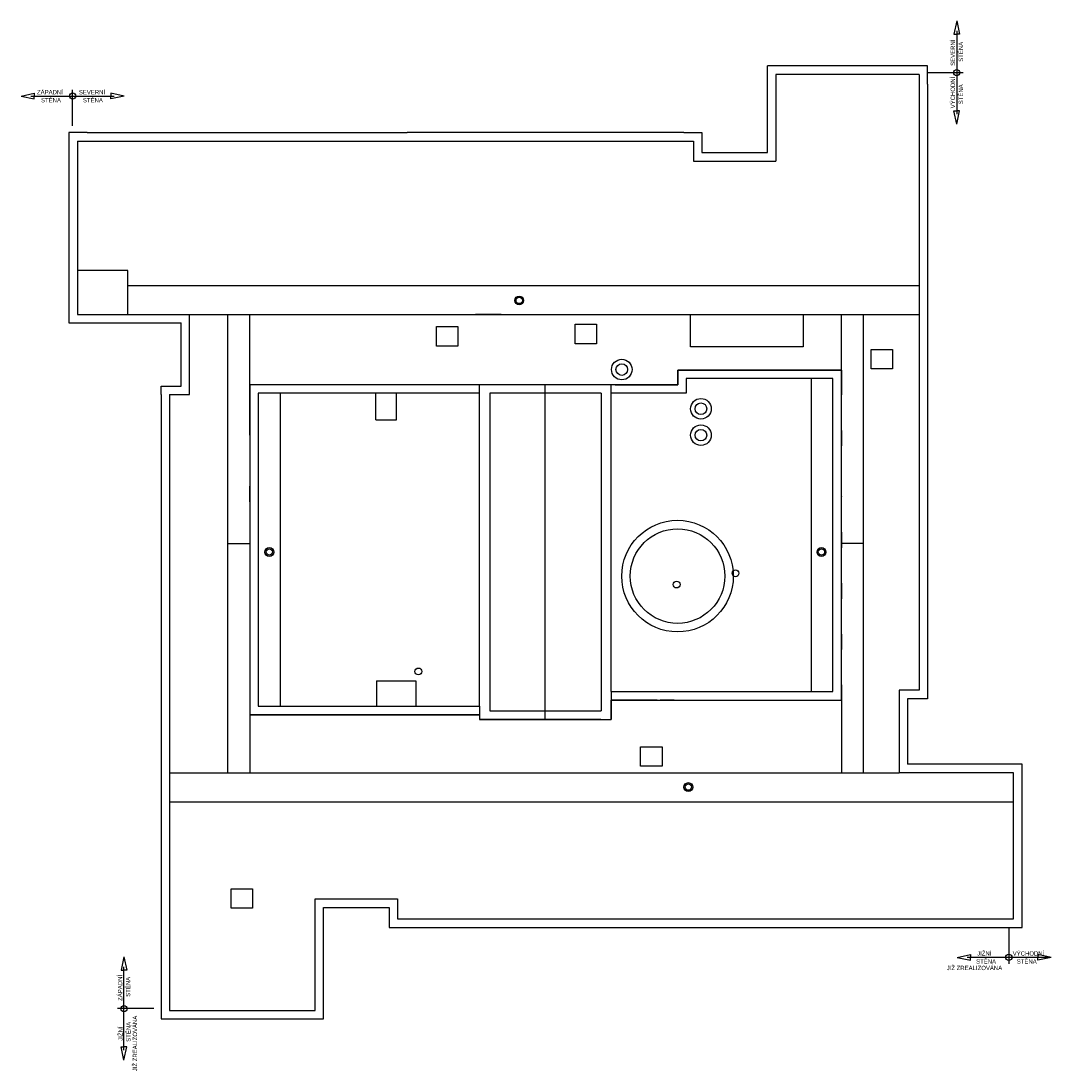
# Model space of a CAD drawing. Header units: millimetres. Extents: x 464332 to 506803, y -54654 to 62947.
# Tile 1 of 2: x 464332 to 506803, y -54654 to -11352. Entities that reach past the tile are written whole.
import ezdxf

# ---------------------------------------------------------------- set-up
doc = ezdxf.new("R2010")
doc.units = ezdxf.units.MM
doc.layers.add('1NP-Rozpiska', color=1, linetype='Continuous', lineweight=30)
doc.layers.add('stav', color=7, linetype='Continuous')
doc.styles.add('ROMAN', font='roman.shx', dxfattribs={"width": 0.8})

msp = doc.modelspace()

# ---------------------------------------------------------------- linework, layer by layer
at = {"layer": 'stav', "color": 251}
for p, q in [((502915, -11352), (502798, -11900)), ((502915, -11352), (503031, -11900)), ((502798, -11900), (502915, -11900)), ((502915, -11764), (502915, -15197)), ((503031, -11900), (502915, -11900)), ((501711, -13205), (495111, -13205)), ((495111, -16781), (495111, -13205)), ((501711, -13555), (501711, -13205)), ((501361, -13555), (495461, -13555)), ((495461, -13555), (495461, -17131)), ((501361, -13555), (501361, -38955)), ((501681, -13481), (503177, -13481)), ((501711, -13955), (501711, -13555)), ((466461, -15681), (466461, -14185)), ((501711, -13955), (501711, -38955)), ((464332, -14447), (464880, -14331)), ((464332, -14447), (464880, -14564)), ((464744, -14447), (468178, -14447)), ((464880, -14331), (464880, -14447)), ((464880, -14564), (464880, -14447)), ((468590, -14447), (468042, -14331)), ((468042, -14331), (468042, -14447)), ((468590, -14447), (468042, -14564)), ((468042, -14564), (468042, -14447)), ((502915, -15610), (502798, -15061)), ((502798, -15061), (502915, -15061)), ((502915, -15610), (503031, -15061)), ((503031, -15061), (502915, -15061)), ((466311, -15956), (466311, -23805)), ((466661, -15956), (466311, -15956)), ((467061, -15956), (466661, -15956)), ((467061, -15956), (473061, -15956)), ((473061, -15956), (480261, -15956)), ((485661, -15956), (480261, -15956)), ((486261, -15956), (485661, -15956)), ((491661, -15956), (486261, -15956)), ((491661, -15956), (492061, -15956)), ((492061, -15956), (492411, -15956)), ((492411, -15956), (492411, -16781)), ((466661, -16306), (473061, -16306)), ((466661, -16306), (466661, -23455)), ((473061, -16306), (492061, -16306)), ((492061, -16306), (492061, -17131)), ((492411, -16781), (495111, -16781)), ((492061, -17131), (495461, -17131)), ((468738, -22255), (501361, -22255)), ((466311, -23805), (469986, -23805)), ((466661, -23455), (471286, -23455)), ((469986, -23805), (470936, -23805)), ((470936, -26405), (470936, -23805)), ((471286, -26755), (471286, -23455)), ((471286, -23455), (501361, -23455)), ((472864, -42355), (472864, -23455)), ((473764, -26355), (473764, -23455)), ((483069, -23449), (484136, -23449)), ((498161, -25750), (498161, -23455)), ((499061, -23455), (499061, -42355)), ((491414, -26355), (491414, -25750)), ((491414, -25750), (498161, -25750)), ((498161, -25750), (498161, -26755)), ((470111, -26755), (470111, -26405)), ((470111, -26405), (470936, -26405)), ((473764, -26976), (473764, -26355)), ((480431, -26355), (473764, -26355)), ((483091, -26355), (480431, -26355)), ((483111, -26355), (483091, -26355)), ((488834, -26355), (483111, -26355)), ((483241, -26705), (483241, -26355)), ((485951, -40155), (485951, -26355)), ((488661, -26705), (488661, -26355)), ((488834, -26355), (491414, -26355)), ((496911, -26100), (496911, -39005)), ((470111, -26755), (470111, -52505)), ((470461, -26755), (471286, -26755)), ((470461, -26755), (470461, -52155)), ((475014, -26705), (475014, -39610)), ((475014, -26705), (475014, -39610)), ((478964, -27805), (478964, -26705)), ((479814, -27805), (479814, -26705)), ((483241, -39610), (483241, -26705)), ((483661, -26705), (483661, -39805)), ((488261, -26705), (488261, -39805)), ((488661, -39005), (488661, -26705)), ((498161, -26755), (498161, -26775)), ((498161, -28235), (498161, -26775)), ((473764, -28436), (473764, -26976)), ((478964, -27805), (479814, -27805)), ((473764, -28436), (473764, -29075)), ((498161, -28235), (498161, -28875)), ((498161, -30355), (498161, -28875)), ((473764, -29075), (473764, -30536)), ((473764, -31176), (473764, -30536)), ((498161, -30955), (498161, -30335)), ((473764, -31176), (473764, -32636)), ((498161, -30955), (498161, -30975)), ((498161, -32435), (498161, -30975)), ((498161, -32435), (498161, -33075)), ((472864, -32905), (473764, -32905)), ((473764, -32636), (473764, -33276)), ((499061, -32905), (498161, -32905)), ((473764, -33276), (473764, -34736)), ((498161, -34535), (498161, -33075)), ((498161, -34535), (498161, -35175)), ((473764, -34736), (473764, -35376)), ((473764, -35376), (473764, -36836)), ((498161, -36635), (498161, -35175)), ((498161, -36635), (498161, -37275)), ((473764, -36836), (473764, -37476)), ((473764, -37476), (473764, -38936)), ((498161, -38735), (498161, -37275)), ((473764, -38936), (473764, -39960)), ((478989, -38560), (478989, -39610)), ((478989, -38560), (480614, -38560)), ((478989, -38560), (478989, -39610)), ((480614, -38560), (480614, -39610)), ((498161, -38735), (498161, -39355)), ((500536, -38955), (500536, -42355)), ((501361, -38955), (500536, -38955)), ((501711, -38955), (501711, -39305)), ((488661, -39005), (488661, -39355)), ((488661, -39355), (488661, -40155)), ((489981, -39355), (488661, -39355)), ((490541, -39355), (489981, -39355)), ((490561, -39355), (490541, -39355)), ((490561, -39355), (490681, -39355)), ((491241, -39355), (490681, -39355)), ((491261, -39355), (491241, -39355)), ((491261, -39355), (498161, -39355)), ((498161, -39355), (498161, -42355)), ((501711, -39305), (500886, -39305)), ((500886, -39305), (500886, -42005)), ((483241, -39610), (483241, -39960)), ((479131, -39960), (473764, -39960)), ((473764, -39960), (473764, -42355)), ((479691, -39960), (479131, -39960)), ((481431, -39960), (479691, -39960)), ((481991, -39960), (481431, -39960)), ((483241, -39960), (481991, -39960)), ((483241, -39960), (483241, -40155)), ((483681, -40155), (483241, -40155)), ((488241, -40155), (483681, -40155)), ((488241, -40155), (488661, -40155)), ((470461, -42355), (500536, -42355)), ((505261, -42355), (500536, -42355)), ((505611, -42005), (500886, -42005)), ((505261, -48380), (505261, -42355)), ((505611, -48730), (505611, -42005)), ((470461, -43555), (505261, -43555)), ((476461, -52155), (476461, -47555)), ((476461, -47555), (479861, -47555)), ((479861, -47555), (479861, -48380)), ((476811, -52505), (476811, -47905)), ((476811, -47905), (479511, -47905)), ((479511, -47905), (479511, -48730)), ((479861, -48380), (505261, -48380)), ((479511, -48730), (505611, -48730)), ((505061, -48733), (505061, -50229)), ((468577, -49952), (468461, -50500)), ((468577, -49952), (468694, -50500)), ((502932, -49967), (503480, -49850)), ((502932, -49967), (503480, -50083)), ((506778, -49967), (503344, -49967)), ((503480, -49850), (503480, -49967)), ((503480, -50083), (503480, -49967)), ((506803, -49967), (506254, -49850)), ((506254, -49850), (506254, -49967)), ((506803, -49967), (506254, -50083)), ((506254, -50083), (506254, -49967)), ((468461, -50500), (468577, -50500)), ((468577, -53797), (468577, -50364)), ((468694, -50500), (468577, -50500)), ((469811, -52081), (468315, -52081)), ((470461, -52155), (476461, -52155)), ((470111, -52505), (476811, -52505)), ((468577, -54210), (468461, -53661)), ((468461, -53661), (468577, -53661)), ((468577, -54210), (468694, -53661)), ((468694, -53661), (468577, -53661))]:
    msp.add_line(p, q, dxfattribs=at)
for points in [[(466661, -23455), (468738, -23455), (468738, -21635), (466661, -21635)], [(491941, -23455), (496582, -23455), (496582, -24795), (491941, -24795)], [(481466, -23955), (482348, -23955), (482348, -24758), (481466, -24758)], [(487179, -23861), (488061, -23861), (488061, -24665), (487179, -24665)], [(499389, -24899), (500272, -24899), (500272, -25703), (499389, -25703)], [(489883, -41284), (490765, -41284), (490765, -42087), (489883, -42087)], [(473000, -47135), (473883, -47135), (473883, -47938), (473000, -47938)]]:
    msp.add_lwpolyline(points, close=True, dxfattribs=at)
for points in [[(498161, -25750), (491414, -25750), (491414, -26355), (473764, -26355), (473764, -39960), (483241, -39960), (483241, -40155), (488661, -40155), (488661, -39355), (498161, -39355), (498161, -25750)], [(488661, -39005), (497811, -39005), (497811, -26100), (491764, -26100), (491764, -26705), (488661, -26705)], [(483241, -26705), (474114, -26705), (474114, -39610), (483241, -39610)], [(488261, -26705), (483661, -26705)], [(483661, -39805), (488261, -39805)]]:
    msp.add_lwpolyline(points, dxfattribs=at)
for centre, radius in [((502915, -13481), 131), ((466461, -14447), 131), ((484874, -22877), 183), ((484874, -22877), 183), ((484874, -22877), 130), ((484874, -22877), 130), ((489105, -25726), 424), ((489105, -25726), 240), ((492368, -27343), 424), ((492368, -27343), 240), ((492368, -28432), 424), ((492368, -28432), 240), ((491404, -34244), 2300), ((491404, -34244), 1950), ((474570, -33254), 183), ((474570, -33254), 130), ((497337, -33254), 183), ((497337, -33254), 130), ((493794, -34128), 141), ((491365, -34592), 141), ((480718, -38176), 141), ((491850, -42946), 183), ((491850, -42946), 130), ((505061, -49967), 131), ((468577, -52081), 131)]:
    msp.add_circle(centre, radius, dxfattribs=at)

# ---------------------------------------------------------------- texts
at = {"layer": '1NP-Rozpiska', "color": 251, "linetype": 'Continuous', "lineweight": 15, "ltscale": 10, "style": 'ROMAN'}
for s, p in [('SEVERNÍ', (502844, -13201)), ('STĚNA', (503174, -13033)), ('VÝCHODNÍ', (502844, -14953)), ('STĚNA', (503174, -14785)), ('ZÁPADNÍ ', (468506, -51761)), ('STĚNA', (468837, -51594)), ('JIŽNÍ', (468522, -53408)), ('STĚNA', (468852, -53450)), ('JIŽ ZREALIZOVÁNA', (469120, -54662))]:
    msp.add_text(s, height=178.6, rotation=90, dxfattribs=at).set_placement(p)
for s, p in [('ZÁPADNÍ ', (464991, -14377)), ('SEVERNÍ', (466718, -14377)), ('STĚNA', (465158, -14707)), ('STĚNA', (466885, -14707)), ('JIŽNÍ', (503757, -49896)), ('VÝCHODNÍ', (505224, -49896)), ('STĚNA', (503715, -50226)), ('STĚNA', (505392, -50226)), ('JIŽ ZREALIZOVÁNA', (502502, -50494))]:
    msp.add_text(s, height=178.6, dxfattribs=at).set_placement(p)

doc.saveas('drawing.dxf')
